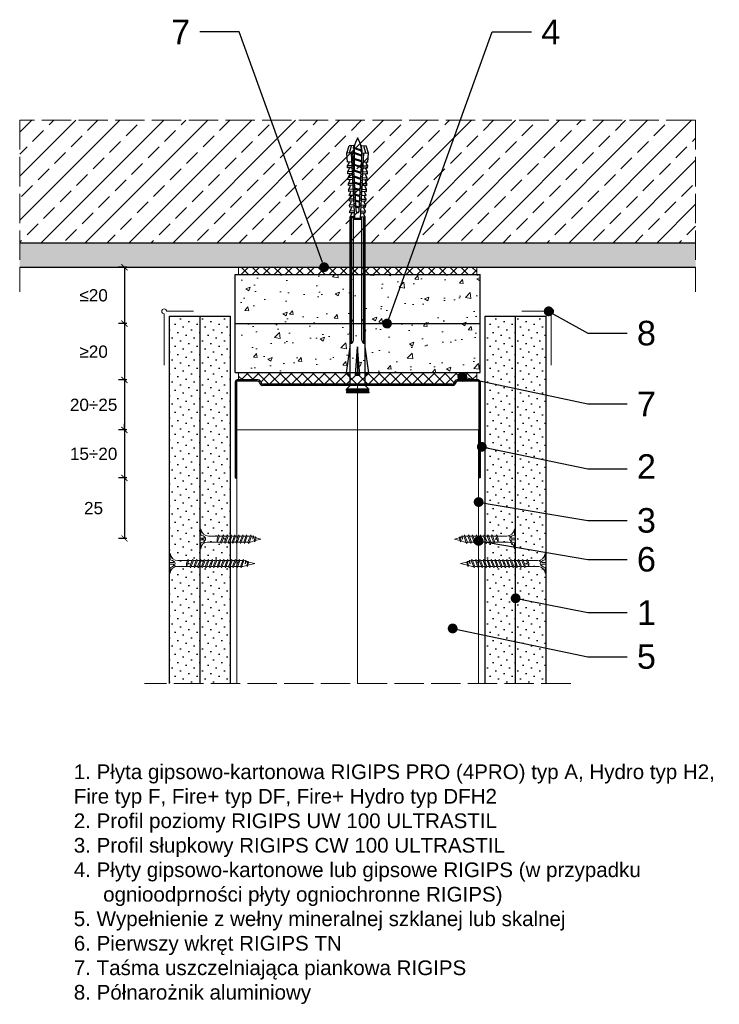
# Model space of a CAD drawing. Header units: millimetres. Extents: x 2139 to 3485, y 472 to 1418.
# Tile 5 of 6: x 3199 to 3485, y 472 to 874. Entities that reach past the tile are written whole.
import ezdxf
from ezdxf import colors
from ezdxf.entities.mleader import LeaderData, LeaderLine
from ezdxf.math import Vec2, Vec3

# ---------------------------------------------------------------- set-up
doc = ezdxf.new("R2010")
doc.units = ezdxf.units.MM
doc.linetypes.add('ACAD_ISO02W100', pattern=[15, 12, -3])
for name, color, linetype, lineweight in [('_ISOVER WELNA', 7, 'BATTING', 9), ('_RIGIPS AKCESORIA', 7, 'Continuous', 18), ('_RIGIPS G-K', 7, 'Continuous', 25), ('_RIGIPS PROFIL', 7, 'Continuous', 18), ('KRESKOWANIE', 7, 'Continuous', 9), ('OPISY', 7, 'Continuous', 9), ('PRZERYWANA', 7, 'ACAD_ISO02W100', 9), ('WYMIARY', 7, 'Continuous', 25)]:
    doc.layers.add(name, color=color, linetype=linetype, lineweight=lineweight)
doc.styles.get("Standard").update_dxf_attribs({"font": 'arial.ttf'})
doc.linetypes.add('BATTING', pattern='A,0.00254,-2.54,[134,ltypeshp.shx,S=2.54,R=0,X=-2.54,Y=0],-5.08,[134,ltypeshp.shx,S=2.54,R=180,X=2.54,Y=0],-2.54', length=10.16254)
doc.dimstyles.new('ISO-25', dxfattribs={"dimtxt": 5, "dimasz": 2.5, "dimexe": 2.5, "dimexo": 0.625, "dimtad": 1, "dimtxsty": 'Standard', "dimblk": 'ARCHTICK', "dimcen": 2.5, "dimadec": 0, "dimazin": 0, "dimtfac": 1, "dimtmove": 0, "dimatfit": 3, "dimfxl": 1, "dimfxlon": 1, "dimarcsym": 0})
pattern_1 = [(225, (407.205, -255.9496), (1.122532, -3.367596), [0, -3.175])]
pattern_2 = [(225, (410.205, -255.9496), (1.122532, -3.367596), [0, -3.175])]
pattern_3 = [(50, (408.705, -232.95), (18.21847, -1.59391), [1.905, -20.955]), (355, (408.705, -232.95), (-3.52434, 19.10568), [1.524, -16.76406]), (100.45144, (410.223, -233.082), (14.69412, 17.51178), [1.619, -17.80902]), (46.1842, (408.705, -227.87), (27.1079, -4.20423), [2.8575, -31.4325]), (96.6356, (410.964, -228.22), (23.74041, 24.74261), [2.4285, -26.71356]), (351.1842, (408.705, -227.87), (23.74041, 24.7426), [2.286, -25.14597]), (21, (411.245, -229.14), (15.16144, -10.22652), [1.905, -20.955]), (326, (411.245, -229.14), (6.1802, 18.4188), [1.524, -16.764]), (71.45144, (412.509, -229.992), (21.34164, 8.19228), [1.619, -17.80899]), (37.5, (408.705, -232.9496), (0.30886, 8.455504), [0, -16.5608, 0, -17.018, 0, -16.8275]), (7.5, (408.705, -232.95), (6.681966, 10.018057), [0, -9.7028, 0, -16.1798, 0, -6.4135]), (327.5, (403.041, -232.9496), (13.55906, -0.572874), [0, -6.35, 0, -19.812, 0, -26.289]), (317.5, (400.501, -232.95), (14.81292, 2.54265), [0, -8.255, 0, -13.1572, 0, -18.669])]

# ---------------------------------------------------------------- blocks, each defined once
blk = doc.blocks.new('UW 100 ULTRASTIL')
h = blk.add_hatch()
h.set_pattern_fill('ANSI31', color=256, scale=0.5, style=0)
h.paths.add_polyline_path([(166.82, 2.35), (89.14, 2.35, 0.286951), (88.24, 1.79), (87.91, 1.11, -0.286951), (87.01, 0.55), (78.78, 0.55, -0.414214), (78.53, 0.8), (78.53, 40), (77.98, 40), (77.98, 0.8, 0.414214), (78.78, 0), (87.35, 0, 0.286951), (88.25, 0.56), (88.58, 1.24, -0.286951), (89.48, 1.8), (166.48, 1.8, -0.286951), (167.38, 1.24), (167.71, 0.56, 0.286951), (168.61, 0), (177.18, 0, 0.414214), (177.98, 0.8), (177.98, 40), (177.43, 40), (177.43, 0.8, -0.414214), (177.18, 0.55), (168.95, 0.55, -0.286951), (168.05, 1.11), (167.72, 1.79, 0.286951)])
for p, q in [((77.98, 0.8), (77.98, 40)), ((77.98, 40), (78.53, 40)), ((78.53, 0.8), (78.53, 40)), ((177.43, 0.8), (177.43, 40)), ((177.98, 40), (177.43, 40)), ((177.98, 0.8), (177.98, 40)), ((78.78, 0.55), (87.01, 0.55)), ((78.78, 0), (87.35, 0)), ((87.91, 1.11), (88.24, 1.79)), ((88.25, 0.56), (88.58, 1.24)), ((89.14, 2.35), (166.82, 2.35)), ((89.48, 1.8), (166.48, 1.8)), ((167.71, 0.56), (167.38, 1.24)), ((168.05, 1.11), (167.72, 1.79)), ((168.61, 0), (177.18, 0)), ((168.95, 0.55), (177.18, 0.55))]:
    blk.add_line(p, q)
for centre, radius, start, end in [((78.78, 0.8), 0.8, 180, 270), ((78.78, 0.8), 0.25, 180, 270), ((87.01, 1.55), 1, 270, 334.0435), ((87.35, 1), 1, 270, 334.0435), ((89.14, 1.35), 1, 90, 154.0435), ((89.48, 0.8), 1, 90, 154.0435), ((166.48, 0.8), 1, 25.9565, 90), ((166.82, 1.35), 1, 25.9565, 90), ((168.61, 1), 1, 205.9565, 270), ((168.95, 1.55), 1, 205.9565, 270), ((177.18, 0.8), 0.8, 270, 0), ((177.18, 0.8), 0.25, 270, 0)]:
    blk.add_arc(centre, radius, start, end)
blk = doc.blocks.new('TN 25')
at = {"layer": '_RIGIPS AKCESORIA'}
for p, q in [((0, -0.84), (0, 7.16)), ((0, 7.16), (0.46, 7.16)), ((0.46, 4.78), (0, 4.78)), ((0.46, 7.16), (0.46, 4.78)), ((1.77, 3.5), (1.77, 4.2)), ((3.02, 4.46), (8.47, 4.46)), ((7.12, 4.46), (7.12, 3.18)), ((8.03, 2.01), (7.12, 4.46)), ((8.47, 4.46), (8.79, 5)), ((9.61, 1.51), (8.47, 4.46)), ((8.79, 5), (9.93, 2.01)), ((9, 4.46), (10.1, 4.46)), ((10.1, 4.46), (10.41, 5)), ((11.23, 1.51), (10.1, 4.46)), ((10.41, 5), (11.56, 2.01)), ((10.62, 4.46), (11.67, 4.46)), ((11.67, 4.46), (11.99, 5)), ((12.81, 1.51), (11.67, 4.46)), ((11.99, 5), (13.14, 2.01)), ((12.2, 4.46), (13.21, 4.46)), ((13.21, 4.46), (13.52, 5)), ((14.34, 1.51), (13.21, 4.46)), ((13.52, 5), (14.67, 2.01)), ((13.73, 4.46), (14.8, 4.46)), ((14.8, 4.46), (15.12, 5)), ((15.94, 1.51), (14.8, 4.46)), ((15.12, 5), (16.26, 2.01)), ((15.33, 4.46), (16.42, 4.46)), ((16.42, 4.46), (16.73, 5)), ((17.55, 1.51), (16.42, 4.46)), ((16.73, 5), (17.88, 2.01)), ((16.94, 4.46), (17.99, 4.46)), ((17.99, 4.46), (18.31, 5)), ((19.13, 1.51), (17.99, 4.46)), ((18.31, 5), (19.45, 2.01)), ((18.52, 4.46), (19.68, 4.46)), ((19.68, 4.46), (20, 5)), ((20.82, 1.51), (19.68, 4.46)), ((20, 5), (21.14, 2.01)), ((20.21, 4.46), (20.7, 4.46)), ((20.7, 4.46), (22.28, 3.98)), ((22.28, 3.98), (22.56, 4.37)), ((22.56, 4.37), (23.03, 2.71)), ((0, 3.5), (1.77, 3.5)), ((0, 2.83), (1.77, 2.83)), ((0.46, 1.64), (0, 1.64)), ((0.46, -0.84), (0.46, 1.64)), ((1.77, 2.83), (1.77, 2.18)), ((7.49, 2.01), (3.55, 2.01)), ((7.12, 3.18), (7.65, 1.53)), ((7.65, 1.53), (8.03, 2.01)), ((9.41, 2.01), (8.03, 2.01)), ((9.93, 2.01), (9.61, 1.51)), ((11.04, 2.01), (9.93, 2.01)), ((11.56, 2.01), (11.23, 1.51)), ((12.61, 2.01), (11.56, 2.01)), ((13.14, 2.01), (12.81, 1.51)), ((14.15, 2.01), (13.14, 2.01)), ((14.67, 2.01), (14.34, 1.51)), ((15.74, 2.01), (14.67, 2.01)), ((16.26, 2.01), (15.94, 1.51)), ((17.36, 2.01), (16.26, 2.01)), ((17.88, 2.01), (17.55, 1.51)), ((18.93, 2.01), (17.88, 2.01)), ((19.45, 2.01), (19.13, 1.51)), ((19.45, 2.01), (20.62, 2.01)), ((21.14, 2.01), (20.82, 1.51)), ((21.14, 2.01), (21.81, 2.12)), ((21.85, 1.83), (21.67, 3.28)), ((21.67, 3.28), (22.14, 2.4)), ((22.14, 2.4), (21.85, 1.83)), ((22.7, 2.36), (22.14, 2.4)), ((22.7, 2.36), (22.28, 3.98)), ((23.03, 2.71), (22.7, 2.36)), ((22.71, 3.85), (25, 3.24)), ((25, 3.24), (23.03, 2.71)), ((0, -0.84), (0.46, -0.84))]:
    blk.add_line(p, q, dxfattribs=at)
for centre, major_axis, ratio, start_param, end_param in [((3.09, 7.67), (0.17, 3.2), 0.826134, 1.773653, 3.180586), ((-0.04, 0.9), (0, 3.93), 0.848176, -0.720942, -0.151112), ((3.37, -1.57), (0.28, 3.57), 0.832181, 0.035984, 1.430787), ((-2.73, 15.91), (0, 14.76), 0.848176, 3.399396, 3.475072), ((0.59, 4.62), (0, 2.81), 0.848176, 3.475072, 3.862535), ((1.66, 3.18), (0, 0.895), 0.848176, -1.552777, -0.720942), ((1.66, 3.18), (0, 0.895), 0.848176, 3.862535, 4.730408)]:
    blk.add_ellipse(centre, major_axis=major_axis, ratio=ratio, start_param=start_param, end_param=end_param, dxfattribs=at)
blk = doc.blocks.new('TN 35')
at = {"layer": '_RIGIPS AKCESORIA'}
for p, q in [((0, -0.84), (0, 7.16)), ((0, 7.16), (0.46, 7.16)), ((0.46, 4.78), (0, 4.78)), ((0.46, 7.16), (0.46, 4.78)), ((1.77, 3.5), (1.77, 4.2)), ((3.02, 4.46), (8.47, 4.46)), ((7.12, 4.46), (7.12, 3.18)), ((8.03, 2.01), (7.12, 4.46)), ((8.47, 4.46), (8.79, 5)), ((9.61, 1.51), (8.47, 4.46)), ((8.79, 5), (9.93, 2.01)), ((9, 4.46), (10.1, 4.46)), ((10.1, 4.46), (10.41, 5)), ((11.23, 1.51), (10.1, 4.46)), ((10.41, 5), (11.56, 2.01)), ((10.62, 4.46), (11.67, 4.46)), ((11.67, 4.46), (11.99, 5)), ((12.81, 1.51), (11.67, 4.46)), ((11.99, 5), (13.14, 2.01)), ((12.2, 4.46), (13.21, 4.46)), ((13.21, 4.46), (13.52, 5)), ((14.34, 1.51), (13.21, 4.46)), ((13.52, 5), (14.67, 2.01)), ((13.73, 4.46), (14.8, 4.46)), ((14.8, 4.46), (15.12, 5)), ((15.94, 1.51), (14.8, 4.46)), ((15.12, 5), (16.26, 2.01)), ((15.33, 4.46), (16.42, 4.46)), ((16.42, 4.46), (16.73, 5)), ((17.55, 1.51), (16.42, 4.46)), ((16.73, 5), (17.88, 2.01)), ((16.94, 4.46), (17.99, 4.46)), ((17.99, 4.46), (18.31, 5)), ((19.13, 1.51), (17.99, 4.46)), ((18.31, 5), (19.45, 2.01)), ((18.52, 4.46), (19.57, 4.46)), ((19.57, 4.46), (19.88, 5)), ((20.7, 1.51), (19.57, 4.46)), ((19.88, 5), (21.03, 2.01)), ((20.09, 4.46), (21.14, 4.46)), ((21.14, 4.46), (21.46, 5)), ((22.28, 1.51), (21.14, 4.46)), ((21.46, 5), (22.6, 2.01)), ((21.67, 4.46), (22.72, 4.46)), ((22.72, 4.46), (23.03, 5)), ((23.85, 1.51), (22.72, 4.46)), ((23.03, 5), (24.18, 2.01)), ((23.24, 4.46), (24.29, 4.46)), ((24.29, 4.46), (24.61, 5)), ((25.43, 1.51), (24.29, 4.46)), ((24.61, 5), (25.75, 2.01)), ((24.81, 4.46), (25.87, 4.46)), ((25.87, 4.46), (26.18, 5)), ((27, 1.51), (25.87, 4.46)), ((26.18, 5), (27.33, 2.01)), ((26.39, 4.46), (27.44, 4.46)), ((27.44, 4.46), (27.76, 5)), ((28.58, 1.51), (27.44, 4.46)), ((27.76, 5), (28.9, 2.01)), ((27.96, 4.46), (29.13, 4.46)), ((29.13, 4.46), (29.45, 5)), ((30.27, 1.51), (29.13, 4.46)), ((29.45, 5), (30.59, 2.01)), ((29.65, 4.46), (30.15, 4.46)), ((30.15, 4.46), (31.73, 3.98)), ((31.73, 3.98), (32.01, 4.37)), ((32.01, 4.37), (32.48, 2.71)), ((0, 3.5), (1.77, 3.5)), ((0, 2.83), (1.77, 2.83)), ((0.46, 1.64), (0, 1.64)), ((0.46, -0.84), (0.46, 1.64)), ((1.77, 2.83), (1.77, 2.18)), ((7.49, 2.01), (3.55, 2.01)), ((7.12, 3.18), (7.65, 1.53)), ((7.65, 1.53), (8.03, 2.01)), ((9.41, 2.01), (8.03, 2.01)), ((9.93, 2.01), (9.61, 1.51)), ((11.04, 2.01), (9.93, 2.01)), ((11.56, 2.01), (11.23, 1.51)), ((12.61, 2.01), (11.56, 2.01)), ((13.14, 2.01), (12.81, 1.51)), ((14.15, 2.01), (13.14, 2.01)), ((14.67, 2.01), (14.34, 1.51)), ((15.74, 2.01), (14.67, 2.01)), ((16.26, 2.01), (15.94, 1.51)), ((17.36, 2.01), (16.26, 2.01)), ((17.88, 2.01), (17.55, 1.51)), ((18.93, 2.01), (17.84, 2.01)), ((19.45, 2.01), (19.13, 1.51)), ((20.51, 2.01), (19.41, 2.01)), ((21.03, 2.01), (20.7, 1.51)), ((22.08, 2.01), (20.99, 2.01)), ((22.6, 2.01), (22.28, 1.51)), ((23.66, 2.01), (22.56, 2.01)), ((24.18, 2.01), (23.85, 1.51)), ((25.23, 2.01), (24.14, 2.01)), ((25.75, 2.01), (25.43, 1.51)), ((26.81, 2.01), (25.71, 2.01)), ((27.33, 2.01), (27, 1.51)), ((28.38, 2.01), (27.33, 2.01)), ((28.9, 2.01), (28.58, 1.51)), ((28.9, 2.01), (30.07, 2.01)), ((30.59, 2.01), (30.27, 1.51)), ((30.59, 2.01), (31.26, 2.12)), ((31.3, 1.83), (31.12, 3.28)), ((31.12, 3.28), (31.59, 2.4)), ((31.59, 2.4), (31.3, 1.83)), ((32.15, 2.36), (31.59, 2.4)), ((32.15, 2.36), (31.73, 3.98)), ((32.48, 2.71), (32.15, 2.36)), ((32.16, 3.85), (35, 3.24)), ((35, 3.24), (32.48, 2.71)), ((0, -0.84), (0.46, -0.84))]:
    blk.add_line(p, q, dxfattribs=at)
for centre, major_axis, ratio, start_param, end_param in [((3.09, 7.67), (0.17, 3.2), 0.826134, 1.773653, 3.180586), ((-0.04, 0.9), (0, 3.93), 0.848176, -0.720942, -0.151112), ((3.37, -1.57), (0.28, 3.57), 0.832181, 0.035984, 1.430787), ((-2.73, 15.91), (0, 14.76), 0.848176, 3.399396, 3.475072), ((0.59, 4.62), (0, 2.81), 0.848176, 3.475072, 3.862535), ((1.66, 3.18), (0, 0.895), 0.848176, -1.552777, -0.720942), ((1.66, 3.18), (0, 0.895), 0.848176, 3.862535, 4.730408)]:
    blk.add_ellipse(centre, major_axis=major_axis, ratio=ratio, start_param=start_param, end_param=end_param, dxfattribs=at)
blk = doc.blocks.new('kolek rozprezny komplet 100')
for p, q in [((443.47, 168.87), (432.8, 167.37)), ((443.47, 167.37), (443.47, 168.87)), ((443.47, 168.87), (444.34, 167.37)), ((450.17, 168.87), (448.67, 167.37)), ((450.17, 168.87), (450.17, 159.87)), ((450.67, 168.87), (450.17, 168.87)), ((450.67, 168.87), (450.67, 159.87)), ((450.67, 168.27), (451.17, 168.87)), ((451.17, 168.87), (451.67, 168.87)), ((451.17, 168.87), (451.17, 159.87)), ((451.67, 168.87), (451.67, 159.87)), ((350.66, 165.93), (350.76, 167.83)), ((353.15, 165.8), (350.66, 165.93)), ((353.75, 167.67), (350.71, 166.88)), ((353.81, 168.77), (350.76, 167.83)), ((351.53, 165.88), (352.53, 165.88)), ((352.53, 165.88), (351.53, 162.88)), ((352.53, 165.88), (351.93, 162.88)), ((352.93, 165.88), (351.93, 162.88)), ((352.53, 165.88), (352.9, 166.38)), ((352.93, 165.88), (352.9, 166.38)), ((352.93, 165.88), (354.53, 165.88)), ((354.53, 165.88), (353.53, 162.88)), ((353.68, 166.27), (353.81, 168.77)), ((377.24, 165.04), (353.68, 166.27)), ((380.47, 165.47), (353.71, 166.87)), ((357.41, 168.58), (353.81, 168.77)), ((354.53, 165.88), (353.93, 162.88)), ((354.93, 165.88), (353.93, 162.88)), ((354.53, 165.88), (354.78, 166.21)), ((354.93, 165.88), (354.91, 166.21)), ((354.93, 165.88), (356.93, 165.88)), ((356.93, 165.88), (355.93, 162.88)), ((356.93, 165.88), (356.33, 162.88)), ((357.33, 165.88), (356.33, 162.88)), ((356.93, 165.88), (357.09, 166.09)), ((357.31, 166.68), (357.41, 168.58)), ((357.33, 165.88), (357.32, 166.08)), ((357.33, 165.88), (359.33, 165.88)), ((357.67, 166.06), (357.71, 166.66)), ((359, 168.5), (357.82, 167.89)), ((359.33, 165.88), (358.33, 162.88)), ((358.47, 166.02), (358.5, 166.62)), ((359.33, 165.88), (358.73, 162.88)), ((359.73, 165.88), (358.73, 162.88)), ((358.9, 166.6), (359, 168.5)), ((359.8, 168.45), (359, 168.5)), ((359.33, 165.88), (359.4, 165.97)), ((359.7, 166.56), (359.8, 168.45)), ((359.73, 165.88), (359.73, 165.95)), ((359.73, 165.88), (361.24, 165.88)), ((360.07, 165.94), (360.1, 166.54)), ((361.4, 168.37), (360.22, 167.77)), ((361.72, 165.85), (360.73, 162.88)), ((360.87, 165.89), (360.9, 166.49)), ((361.73, 165.85), (361.13, 162.88)), ((362.12, 165.83), (361.13, 162.88)), ((361.3, 166.47), (361.4, 168.37)), ((362.2, 168.33), (361.4, 168.37)), ((362.1, 166.43), (362.2, 168.33)), ((362.47, 165.81), (362.5, 166.41)), ((363.8, 168.24), (362.61, 167.64)), ((364.08, 165.73), (363.17, 162.98)), ((363.27, 165.77), (363.3, 166.37)), ((364.1, 165.73), (363.56, 163)), ((364.48, 165.71), (363.57, 163)), ((363.7, 166.35), (363.8, 168.24)), ((364.6, 168.2), (363.8, 168.24)), ((364.5, 166.31), (364.6, 168.2)), ((364.86, 165.69), (364.9, 166.28)), ((366.19, 168.12), (365.01, 167.52)), ((366.44, 165.6), (365.61, 163.1)), ((365.66, 165.64), (365.69, 166.24)), ((366.48, 165.6), (365.98, 163.12)), ((366.84, 165.58), (366.02, 163.13)), ((366.09, 166.22), (366.19, 168.12)), ((366.99, 168.08), (366.19, 168.12)), ((366.89, 166.18), (366.99, 168.08)), ((367.26, 165.56), (367.29, 166.16)), ((368.59, 167.99), (367.41, 167.39)), ((368.8, 165.48), (368.05, 163.23)), ((368.06, 165.52), (368.09, 166.12)), ((368.85, 165.48), (368.41, 163.25)), ((369.19, 165.46), (368.46, 163.25)), ((368.49, 166.1), (368.59, 167.99)), ((369.39, 167.95), (368.59, 167.99)), ((369.29, 166.05), (369.39, 167.95)), ((369.66, 165.43), (369.69, 166.03)), ((370.99, 167.87), (369.8, 167.26)), ((370.46, 165.39), (370.49, 165.99)), ((371.16, 165.36), (370.49, 163.36)), ((371.23, 165.35), (370.83, 163.38)), ((370.89, 165.97), (370.99, 167.87)), ((371.55, 165.33), (370.9, 163.38)), ((372.59, 167.78), (371.4, 167.18)), ((372.05, 165.31), (372.09, 165.91)), ((372.49, 165.89), (372.59, 167.78)), ((373.38, 167.74), (372.59, 167.78)), ((372.85, 165.27), (372.89, 165.87)), ((373.52, 165.23), (372.94, 163.49)), ((373.6, 165.23), (373.26, 163.51)), ((373.28, 165.84), (373.38, 167.74)), ((373.91, 165.21), (373.34, 163.51)), ((374.98, 167.66), (373.8, 167.06)), ((374.45, 165.18), (374.48, 165.78)), ((374.88, 165.76), (374.98, 167.66)), ((375.78, 167.62), (374.98, 167.66)), ((375.25, 165.14), (375.28, 165.74)), ((375.88, 165.11), (375.38, 163.62)), ((375.68, 165.72), (375.78, 167.62)), ((375.98, 165.1), (375.68, 163.63)), ((376.27, 165.09), (375.79, 163.64)), ((377.38, 167.53), (376.2, 166.93)), ((377.28, 165.64), (377.38, 167.53)), ((378.18, 167.49), (377.38, 167.53)), ((378.08, 165.59), (378.18, 167.49)), ((379.78, 167.41), (378.59, 166.8)), ((379.68, 165.51), (379.78, 167.41)), ((430.17, 166.07), (379.71, 166.07)), ((431.37, 166.87), (379.75, 166.87)), ((448.67, 167.37), (379.77, 167.37)), ((380.47, 166.07), (380.47, 162.67)), ((380.67, 166.07), (380.67, 162.67)), ((380.87, 166.07), (380.87, 162.67)), ((444.34, 165.28), (432.8, 164.37)), ((444.34, 165.28), (443.47, 164.37)), ((444.34, 163.45), (444.34, 165.28)), ((448.67, 167.37), (448.67, 161.37)), ((353.15, 162.94), (350.66, 162.81)), ((350.66, 162.81), (350.76, 160.91)), ((353.75, 161.07), (350.71, 161.86)), ((353.81, 159.97), (350.76, 160.91)), ((351.53, 162.88), (351.57, 162.38)), ((351.57, 162.38), (351.93, 162.88)), ((351.93, 162.88), (353.53, 162.88)), ((353.53, 162.88), (353.56, 162.47)), ((353.64, 162.48), (353.93, 162.88)), ((377.24, 163.7), (353.68, 162.46)), ((353.68, 162.46), (353.81, 159.97)), ((380.47, 163.27), (353.71, 161.87)), ((353.93, 162.88), (355.93, 162.88)), ((355.93, 162.88), (355.95, 162.6)), ((356.14, 162.61), (356.33, 162.88)), ((356.33, 162.88), (358.33, 162.88)), ((357.31, 162.05), (357.41, 160.16)), ((357.67, 162.67), (357.71, 162.07)), ((359, 160.24), (357.82, 160.84)), ((358.33, 162.88), (358.34, 162.72)), ((358.47, 162.72), (358.5, 162.12)), ((358.63, 162.74), (358.73, 162.88)), ((358.73, 162.88), (360.73, 162.88)), ((358.9, 162.14), (359, 160.24)), ((359.7, 162.18), (359.8, 160.28)), ((360.07, 162.8), (360.1, 162.2)), ((361.4, 160.37), (360.22, 160.97)), ((360.73, 162.88), (360.73, 162.85)), ((360.87, 162.84), (360.9, 162.24)), ((361.13, 162.88), (361.24, 162.88)), ((361.13, 162.87), (361.13, 162.88)), ((361.3, 162.26), (361.4, 160.37)), ((362.1, 162.3), (362.2, 160.41)), ((362.47, 162.93), (362.5, 162.33)), ((363.8, 160.49), (362.61, 161.09)), ((363.27, 162.97), (363.3, 162.37)), ((363.7, 162.39), (363.8, 160.49)), ((364.5, 162.43), (364.6, 160.53)), ((364.86, 163.05), (364.9, 162.45)), ((366.19, 160.62), (365.01, 161.22)), ((365.66, 163.09), (365.69, 162.49)), ((366.09, 162.51), (366.19, 160.62)), ((366.89, 162.56), (366.99, 160.66)), ((367.26, 163.18), (367.29, 162.58)), ((368.59, 160.74), (367.41, 161.35)), ((368.06, 163.22), (368.09, 162.62)), ((368.49, 162.64), (368.59, 160.74)), ((369.39, 160.78), (368.59, 160.74)), ((369.29, 162.68), (369.39, 160.78)), ((369.66, 163.3), (369.69, 162.7)), ((370.99, 160.87), (369.8, 161.47)), ((370.46, 163.34), (370.49, 162.74)), ((370.89, 162.77), (370.99, 160.87)), ((372.59, 160.95), (371.4, 161.55)), ((372.05, 163.43), (372.09, 162.83)), ((372.49, 162.85), (372.59, 160.95)), ((373.38, 160.99), (372.59, 160.95)), ((372.85, 163.47), (372.89, 162.87)), ((373.28, 162.89), (373.38, 160.99)), ((374.98, 161.08), (373.8, 161.68)), ((374.45, 163.55), (374.48, 162.95)), ((374.88, 162.97), (374.98, 161.08)), ((375.78, 161.12), (374.98, 161.08)), ((375.25, 163.59), (375.28, 163)), ((375.68, 163.02), (375.78, 161.12)), ((377.38, 161.2), (376.2, 161.81)), ((377.28, 163.1), (377.38, 161.2)), ((378.18, 161.24), (377.38, 161.2)), ((378.08, 164.5), (377.86, 163.87)), ((378.08, 163.14), (378.18, 161.24)), ((379.78, 161.33), (378.59, 161.93)), ((379.68, 163.23), (379.78, 161.33)), ((430.17, 162.67), (379.71, 162.67)), ((431.37, 161.87), (379.75, 161.87)), ((448.67, 161.37), (379.77, 161.37)), ((432.8, 164.37), (443.47, 164.37)), ((444.34, 163.45), (432.8, 164.37)), ((443.47, 159.87), (432.8, 161.37)), ((444.34, 163.45), (443.47, 164.37)), ((443.47, 161.37), (443.47, 159.87)), ((443.47, 159.87), (444.34, 161.37)), ((450.17, 159.87), (448.67, 161.37)), ((357.41, 160.16), (353.81, 159.97)), ((359.8, 160.28), (359, 160.24)), ((362.2, 160.41), (361.4, 160.37)), ((364.6, 160.53), (363.8, 160.49)), ((366.99, 160.66), (366.19, 160.62)), ((450.67, 159.87), (450.17, 159.87)), ((450.67, 160.47), (451.17, 159.87)), ((451.17, 159.87), (451.67, 159.87))]:
    blk.add_line(p, q)
for centre, radius, start, end in [((353.27, 155.16), 10.85, 99.2038, 121.9083), ((353.65, 165.77), 0.5, 87, 177), ((357.68, 168.16), 0.3, 177, 297), ((360.08, 168.03), 0.3, 177, 297), ((362.48, 167.91), 0.3, 177, 297), ((364.87, 167.78), 0.3, 177, 297), ((367.27, 167.66), 0.3, 177, 297), ((369.67, 167.53), 0.3, 177, 297), ((371.27, 167.45), 0.3, 177, 297), ((373.66, 167.32), 0.3, 177, 297), ((376.06, 167.2), 0.3, 177, 297), ((377.41, 164.38), 0.682, 255.8604, 104.1386), ((378.46, 167.07), 0.3, 177, 297), ((422.67, 165.87), 1, 90, 168.463), ((430.17, 167.37), 1.3, 270, 0), ((353.27, 173.59), 10.85, 238.0917, 260.7962), ((353.65, 162.96), 0.5, 183, 273), ((357.68, 160.58), 0.3, 63, 183), ((360.08, 160.7), 0.3, 63, 183), ((362.48, 160.83), 0.3, 63, 183), ((364.87, 160.95), 0.3, 63, 183), ((367.27, 161.08), 0.3, 63, 183), ((369.67, 161.2), 0.3, 63, 183), ((371.27, 161.29), 0.3, 63, 183), ((373.66, 161.41), 0.3, 63, 183), ((376.06, 161.54), 0.3, 63, 183), ((378.46, 161.66), 0.3, 63, 183), ((422.67, 162.87), 1, 191.537, 270), ((430.17, 161.37), 1.3, 0, 90)]:
    blk.add_arc(centre, radius, start, end)
blk = doc.blocks.new('polnaroznik')
at = {"layer": '_RIGIPS AKCESORIA'}
for p, q in [((429.5, 44.15), (429.5, 55.15)), ((430.5, 56.15), (451.5, 56.15))]:
    blk.add_line(p, q, dxfattribs=at)
blk.add_arc((429.5, 56.15), 1, 0, 270, dxfattribs=at)
blk = doc.blocks.new('_ArchTick')
at = {"color": 0, "linetype": 'ByBlock', "const_width": 0.15}
blk.add_lwpolyline([(-0.5, -0.5), (0.5, 0.5)], dxfattribs=at)
blk = doc.blocks.new('*D57')
at = {"layer": 'Defpoints', "color": 0, "transparency": 16777216}
for p in [(3288.68, 706.72), (3242.27, 687.12), (3288.08, 687.12)]:
    blk.add_point(p, dxfattribs=at)
at = {"layer": 'WYMIARY', "color": 0, "lineweight": -2, "transparency": 16777216}
for p, q in [((3242.27, 706.72), (3242.27, 709.22)), ((3243.27, 706.72), (3239.77, 706.72)), ((3242.27, 706.72), (3242.27, 687.12)), ((3243.27, 687.12), (3239.77, 687.12)), ((3242.27, 687.12), (3242.27, 684.62))]:
    blk.add_line(p, q, dxfattribs=at)
at = {"layer": 'WYMIARY', "color": 0, "lineweight": -2, "transparency": 16777216, "xscale": 2.5, "yscale": 2.5, "zscale": 2.5}
for p, rotation in [((3242.27, 706.72), 270), ((3242.27, 687.12), 90)]:
    blk.add_blockref('_ArchTick', p, dxfattribs=dict(at, rotation=rotation))
at = {"layer": 'WYMIARY', "color": 0, "transparency": 16777216, "insert": (3229.67, 696.92), "char_height": 5, "attachment_point": 5}
blk.add_mtext('15÷20', dxfattribs=at)
blk = doc.blocks.new('*D58')
at = {"layer": 'Defpoints', "color": 0, "transparency": 16777216}
for p in [(3288.08, 687.12), (3242.26, 662.38), (3287.35, 662.38)]:
    blk.add_point(p, dxfattribs=at)
at = {"layer": 'WYMIARY', "color": 0, "lineweight": -2, "transparency": 16777216}
for p, q in [((3243.26, 687.12), (3239.76, 687.12)), ((3242.26, 687.12), (3242.26, 662.38)), ((3243.26, 662.38), (3239.76, 662.38))]:
    blk.add_line(p, q, dxfattribs=at)
at = {"layer": 'WYMIARY', "color": 0, "lineweight": -2, "transparency": 16777216, "xscale": 2.5, "yscale": 2.5, "zscale": 2.5}
for p, rotation in [((3242.26, 687.12), 90), ((3242.26, 662.38), 270)]:
    blk.add_blockref('_ArchTick', p, dxfattribs=dict(at, rotation=rotation))
at = {"layer": 'WYMIARY', "color": 0, "transparency": 16777216, "insert": (3229.65, 674.75), "char_height": 5, "attachment_point": 5}
blk.add_mtext('25', dxfattribs=at)
blk = doc.blocks.new('*D59')
at = {"layer": 'Defpoints', "color": 0, "transparency": 16777216}
for p in [(3288.68, 727.12), (3242.27, 706.72), (3288.08, 706.72)]:
    blk.add_point(p, dxfattribs=at)
at = {"layer": 'WYMIARY', "color": 0, "lineweight": -2, "transparency": 16777216}
for p, q in [((3243.27, 727.12), (3239.77, 727.12)), ((3242.27, 727.12), (3242.27, 706.72)), ((3243.27, 706.72), (3239.77, 706.72))]:
    blk.add_line(p, q, dxfattribs=at)
at = {"layer": 'WYMIARY', "color": 0, "lineweight": -2, "transparency": 16777216, "xscale": 2.5, "yscale": 2.5, "zscale": 2.5}
for p, rotation in [((3242.27, 727.12), 90), ((3242.27, 706.72), 270)]:
    blk.add_blockref('_ArchTick', p, dxfattribs=dict(at, rotation=rotation))
at = {"layer": 'WYMIARY', "color": 0, "transparency": 16777216, "insert": (3229.67, 716.92), "char_height": 5, "attachment_point": 5}
blk.add_mtext('20÷25', dxfattribs=at)
blk = doc.blocks.new('*D60')
at = {"layer": 'Defpoints', "color": 0, "transparency": 16777216}
for p in [(3286.08, 750.12), (3242.27, 727.12), (3289.48, 727.12)]:
    blk.add_point(p, dxfattribs=at)
at = {"layer": 'WYMIARY', "color": 0, "lineweight": -2, "transparency": 16777216}
for p, q in [((3243.27, 750.12), (3239.77, 750.12)), ((3242.27, 750.12), (3242.27, 727.12)), ((3243.27, 727.12), (3239.77, 727.12))]:
    blk.add_line(p, q, dxfattribs=at)
at = {"layer": 'WYMIARY', "color": 0, "lineweight": -2, "transparency": 16777216, "xscale": 2.5, "yscale": 2.5, "zscale": 2.5}
for p, rotation in [((3242.27, 750.12), 90), ((3242.27, 727.12), 270)]:
    blk.add_blockref('_ArchTick', p, dxfattribs=dict(at, rotation=rotation))
at = {"layer": 'WYMIARY', "color": 0, "transparency": 16777216, "insert": (3229.67, 738.62), "char_height": 5, "attachment_point": 5}
blk.add_mtext('≥20', dxfattribs=at)
blk = doc.blocks.new('*D61')
at = {"layer": 'Defpoints', "color": 0, "transparency": 16777216}
for p in [(3286.08, 773.12), (3242.27, 750.12), (3288.08, 750.12)]:
    blk.add_point(p, dxfattribs=at)
at = {"layer": 'WYMIARY', "color": 0, "lineweight": -2, "transparency": 16777216}
for p, q in [((3243.27, 773.12), (3239.77, 773.12)), ((3242.27, 773.12), (3242.27, 750.12)), ((3243.27, 750.12), (3239.77, 750.12))]:
    blk.add_line(p, q, dxfattribs=at)
at = {"layer": 'WYMIARY', "color": 0, "lineweight": -2, "transparency": 16777216, "xscale": 2.5, "yscale": 2.5, "zscale": 2.5}
for p, rotation in [((3242.27, 773.12), 90), ((3242.27, 750.12), 270)]:
    blk.add_blockref('_ArchTick', p, dxfattribs=dict(at, rotation=rotation))
at = {"layer": 'WYMIARY', "color": 0, "transparency": 16777216, "insert": (3229.67, 761.62), "char_height": 5, "attachment_point": 5}
blk.add_mtext('≤20', dxfattribs=at)
blk = doc.blocks.new('_Dot')
at = {"color": 0, "linetype": 'ByBlock', "lineweight": -2}
blk.add_line((-0.5, 0), (-1, 0), dxfattribs=at)
at = {"color": 0, "linetype": 'ByBlock', "const_width": 0.5}
blk.add_lwpolyline([(-0.25, 0, 1), (0.25, 0, 1)], format="xyb", close=True, dxfattribs=at)

msp = doc.modelspace()

# ---------------------------------------------------------------- hatches: boundary and pattern name
at = {"layer": '_RIGIPS G-K'}
h = msp.add_hatch(dxfattribs=at)
h.set_pattern_fill('DOTS', color=256, scale=2, angle=225, style=0)
h.set_pattern_definition(pattern_1)
h.paths.add_polyline_path([(3260.48, 603.118), (3272.98, 603.118), (3272.98, 753.118), (3260.48, 753.118)])
h = msp.add_hatch(dxfattribs=at)
h.set_pattern_fill('DOTS', color=256, scale=2, angle=225, style=0)
h.set_pattern_definition(pattern_1)
h.paths.add_polyline_path([(3272.98, 603.118), (3285.48, 603.118), (3285.48, 753.118), (3272.98, 753.118)])
h = msp.add_hatch(dxfattribs=at)
h.set_pattern_fill('DOTS', color=256, scale=2, angle=225, style=0)
h.set_pattern_definition(pattern_2)
h.paths.add_polyline_path([(3389.48, 603.118), (3401.98, 603.118), (3401.98, 753.118), (3389.48, 753.118)])
h = msp.add_hatch(dxfattribs=at)
h.set_pattern_fill('DOTS', color=256, scale=2, angle=225, style=0)
h.set_pattern_definition(pattern_2)
h.paths.add_polyline_path([(3401.98, 603.118), (3414.48, 603.118), (3414.48, 753.118), (3401.98, 753.118)])
at = {"layer": 'KRESKOWANIE'}
h = msp.add_hatch(dxfattribs=at)
h.set_pattern_fill('ANSI33', color=256, scale=2, angle=180, style=0)
h.set_pattern_definition([(225, (1060.705, -232.95), (8.980256, -8.980256), []), (225, (1051.725, -232.95), (8.980256, -8.980256), [6.35, -3.175])])
h.paths.add_polyline_path([(3475.48, 833.118), (3199.48, 833.118), (3199.48, 783.118), (3475.48, 783.118)])
h = msp.add_hatch(dxfattribs=at)
h.set_pattern_fill('AR-SAND', color=256, scale=0.1, style=0)
h.set_pattern_definition([(37.5, (734.705, -541.0105), (-0.160003, 4.8941324), [0, -3.8608, 0, -4.318, 0, -4.1275]), (7.5, (734.705, -541.0105), (4.495233, 7.168251), [0, -2.0828, 0, -3.4798, 0, -1.3335]), (327.5, (731.581, -541.0105), (7.909924, 0.014372), [0, -1.27, 0, -4.572, 0, -5.969]), (317.5, (731.581, -541.0105), (7.635565, 2.229293), [0, -0.635, 0, -2.9972, 0, -3.429])])
h.paths.add_polyline_path([(3475.48, 783.118), (3199.48, 783.118), (3199.48, 773.118), (3475.48, 773.118)])
h = msp.add_hatch(dxfattribs=at)
h.set_pattern_fill('ANSI37', color=256, angle=270, style=0)
h.set_pattern_definition([(315, (408.705, -544.0105), (2.245064, 2.245064), []), (45, (408.705, -544.0105), (-2.245064, 2.245064), [])])
h.paths.add_polyline_path([(3386.08, 773.118), (3288.88, 773.118), (3288.88, 770.118), (3386.08, 770.118)])
h = msp.add_hatch(dxfattribs=at)
h.set_pattern_fill('AR-CONC', color=256, scale=0.1, style=0)
h.set_pattern_definition(pattern_3)
h.paths.add_polyline_path([(3387.48, 770.118), (3287.48, 770.118), (3287.48, 750.118), (3387.48, 750.118)])
h = msp.add_hatch(dxfattribs=at)
h.set_pattern_fill('AR-CONC', color=256, scale=0.1, style=0)
h.set_pattern_definition(pattern_3)
h.paths.add_polyline_path([(3387.48, 750.118), (3287.48, 750.118), (3287.48, 730.118), (3387.48, 730.118)])
h = msp.add_hatch(dxfattribs=at)
h.set_pattern_fill('ANSI37', color=256, angle=270, style=0)
h.set_pattern_definition([(315, (5288.255, 2164.247), (2.245064, 2.245064), []), (45, (5288.255, 2164.247), (-2.245064, 2.245064), [])])
h.paths.add_polyline_path([(3297.754, 726.556), (3298.083, 725.881, 0.2869508), (3298.982, 725.318), (3375.978, 725.318, 0.2869508), (3376.878, 725.881), (3377.206, 726.556, -0.2869508), (3378.105, 727.118), (3386.08, 727.118), (3386.08, 730.118), (3288.88, 730.118), (3288.88, 727.118), (3296.855, 727.118, -0.2869508)])

# ---------------------------------------------------------------- linework, layer by layer
for p, q in [((3199.48, 783.118), (3475.48, 783.118)), ((3199.48, 773.118), (3475.48, 773.118))]:
    msp.add_line(p, q)
at = {"layer": '_ISOVER WELNA', "ltscale": 4.8}
msp.add_line((3337.48, 603.118), (3337.48, 724.768), dxfattribs=at)
at = {"layer": '_RIGIPS G-K'}
for p, q in [((3287.48, 730.118), (3287.48, 770.118)), ((3287.48, 770.118), (3387.48, 770.118)), ((3387.48, 730.118), (3387.48, 770.118)), ((3260.48, 753.118), (3260.48, 603.118)), ((3260.48, 753.118), (3285.48, 753.118)), ((3272.98, 753.118), (3272.98, 603.118)), ((3285.48, 753.118), (3285.48, 603.118)), ((3389.48, 603.118), (3389.48, 753.118)), ((3389.48, 753.118), (3414.48, 753.118)), ((3401.98, 603.118), (3401.98, 753.118)), ((3414.48, 603.118), (3414.48, 753.118)), ((3287.48, 750.118), (3387.48, 750.118)), ((3287.48, 730.118), (3387.48, 730.118))]:
    msp.add_line(p, q, dxfattribs=at)
at = {"layer": '_RIGIPS PROFIL', "lineweight": 9}
for p, q in [((3288.08, 706.718), (3386.88, 706.718)), ((3288.08, 603.118), (3288.08, 706.718)), ((3386.88, 603.118), (3386.88, 706.718))]:
    msp.add_line(p, q, dxfattribs=at)
at = {"layer": 'KRESKOWANIE'}
for p, q in [((3288.88, 770.118), (3288.88, 773.118)), ((3386.08, 770.118), (3386.08, 773.118)), ((3288.88, 727.118), (3288.88, 730.118)), ((3386.08, 727.118), (3386.08, 730.118))]:
    msp.add_line(p, q, dxfattribs=at)
at = {"layer": 'PRZERYWANA'}
for p, q in [((3475.48, 833.118), (3199.48, 833.118)), ((3199.48, 833.118), (3199.48, 763.118)), ((3475.48, 833.118), (3475.48, 763.118)), ((3424.48, 603.118), (3250.48, 603.118))]:
    msp.add_line(p, q, dxfattribs=at)

# ---------------------------------------------------------------- block references
for name, p, rotation in [('kolek rozprezny komplet 100', (3173.112, 1173.443), 270), ('UW 100 ULTRASTIL', (3465.46, 727.118), 180)]:
    msp.add_blockref(name, p, dxfattribs=dict(rotation=rotation))
at = {"layer": '_RIGIPS AKCESORIA', "xscale": -1}
for name, p, rotation in [('polnaroznik', (3314.63, 1184.619), 90), ('TN 25', (3272.98, 665.361), 180), ('TN 35', (3260.48, 655.361), 180)]:
    msp.add_blockref(name, p, dxfattribs=dict(at, rotation=rotation))
at = {"layer": '_RIGIPS AKCESORIA'}
for name, p, rotation in [('polnaroznik', (3360.33, 1184.619), 270), ('TN 25', (3401.98, 665.361), 180), ('TN 35', (3414.48, 655.361), 180)]:
    msp.add_blockref(name, p, dxfattribs=dict(at, rotation=rotation))

# ---------------------------------------------------------------- texts
at = {"insert": (3221.573, 570.144), "char_height": 6, "width": 268.16715, "attachment_point": 1}
msp.add_mtext('1. Płyta gipsowo-kartonowa RIGIPS PRO (4PRO) typ A, Hydro typ H2, Fire typ F, Fire+ typ DF, Fire+ Hydro typ DFH2\\P2. Profil poziomy RIGIPS UW 100 ULTRASTIL\\P3. Profil słupkowy RIGIPS CW 100 ULTRASTIL\\P\\pi-12,l12;4. Płyty gipsowo-kartonowe lub gipsowe RIGIPS (w przypadku ognioodprności płyty ogniochronne RIGIPS)\\P\\pi0,l0;5. Wypełnienie z wełny mineralnej szklanej lub skalnej\\P6. Pierwszy wkręt RIGIPS TN\\P7. Taśma uszczelniająca piankowa RIGIPS\\P8. Półnarożnik aluminiowy', dxfattribs=at)

# ---------------------------------------------------------------- dimensions: what is measured, and where the dimension line sits
at = {"layer": 'WYMIARY'}
for base, p1, p2, text, picture, middle in [((3242.271, 750.118), (3286.08, 773.118), (3288.08, 750.118), '≤20', '*D61', (3229.666, 761.618)), ((3242.271, 727.118), (3286.08, 750.118), (3289.48, 727.118), '≥20', '*D60', (3229.666, 738.618)), ((3242.271, 706.718), (3288.68, 727.118), (3288.08, 706.718), '20÷25', '*D59', (3229.666, 716.918)), ((3242.271, 687.118), (3288.68, 706.718), (3288.08, 687.118), '15÷20', '*D57', (3229.666, 696.918)), ((3242.255, 662.376), (3288.08, 687.118), (3287.354, 662.376), '25', '*D58', (3229.649, 674.747))]:
    dim = msp.add_linear_dim(base=base, p1=p1, p2=p2, angle=90, text=text, dimstyle='ISO-25', override={"dimgap": 10, "dimtad": 0, "dimtmove": 2}, dxfattribs=at)
    dim.commit()
    dim.dimension.update_dxf_attribs({"geometry": picture, "text_midpoint": middle, "text_rotation": 180})

# ---------------------------------------------------------------- leaders
at = {"layer": 'OPISY'}
ml = msp.add_multileader_mtext('Standard', dxfattribs=at)
ml.set_content('7', color=256)
ml.set_leader_properties()
ml.set_arrow_properties(name='DOT')
ml.build(insert=Vec2(0, 0))
ctx = ml.context
ctx.base_point, ctx.char_height, ctx.landing_gap_size, ctx.plane_origin = Vec3(3258.627, 869.162), 10, 4, Vec3(3465.689, 1012.821)
ctx.text_align_type = 2
notes = []
notes.append((ctx, [(0, (1, 1, 0), (3289.1, 869.162), (-1, 0), 16, [(0, [(3323.79, 773.118)], 0, [])])]))
ctx.mtext.insert, ctx.mtext.alignment, ctx.mtext.flow_direction = Vec3(3269.1, 874.162), 3, 5
ml = msp.add_multileader_mtext('Standard', dxfattribs=at)
ml.set_content('4', color=256)
ml.set_leader_properties()
ml.set_arrow_properties(name='DOT')
ml.build(insert=Vec2(0, 0))
ctx = ml.context
ctx.base_point, ctx.char_height, ctx.landing_gap_size, ctx.plane_origin = Vec3(3408.47, 869.162), 10, 4, Vec3(3215.881, 1012.821)
notes.append((ctx, [(0, (1, 1, 0), (3392.47, 869.162), (1, 0), 16, [(0, [(3349.473, 750.118)], 0, [])])]))
ctx.mtext.insert, ctx.mtext.flow_direction = Vec3(3412.47, 874.162), 5
ml = msp.add_multileader_mtext('Standard', dxfattribs=at)
ml.set_content('8', color=256)
ml.set_leader_properties()
ml.set_arrow_properties(name='DOT')
ml.build(insert=Vec2(0, 0))
ctx = ml.context
ctx.base_point, ctx.char_height, ctx.landing_gap_size, ctx.plane_origin = Vec3(3447.515, 746.145), 10, 4, Vec3(3254.926, 889.805)
notes.append((ctx, [(0, (1, 1, 0), (3431.515, 746.145), (1, 0), 16, [(0, [(3415.48, 755.118)], 0, [])])]))
ctx.mtext.insert, ctx.mtext.flow_direction = Vec3(3451.515, 751.23), 5
ml = msp.add_multileader_mtext('Standard', dxfattribs=at)
ml.set_content('7', color=256)
ml.set_leader_properties()
ml.set_arrow_properties(name='DOT')
ml.build(insert=Vec2(0, 0))
ctx = ml.context
ctx.base_point, ctx.char_height, ctx.landing_gap_size, ctx.plane_origin = Vec3(3447.515, 717.304), 10, 4, Vec3(3254.926, 860.963)
notes.append((ctx, [(0, (1, 1, 0), (3431.515, 717.304), (1, 0), 16, [(0, [(3380.225, 728.319)], 0, [])])]))
ctx.mtext.insert, ctx.mtext.flow_direction = Vec3(3451.515, 722.304), 5
ml = msp.add_multileader_mtext('Standard', dxfattribs=at)
ml.set_content('2', color=256)
ml.set_leader_properties()
ml.set_arrow_properties(name='DOT')
ml.build(insert=Vec2(0, 0))
ctx = ml.context
ctx.base_point, ctx.char_height, ctx.landing_gap_size, ctx.plane_origin = Vec3(3447.515, 690.756), 10, 4, Vec3(3254.926, 834.416)
notes.append((ctx, [(0, (1, 1, 0), (3431.515, 690.756), (1, 0), 16, [(0, [(3388.167, 699.805)], 0, [])])]))
ctx.mtext.insert, ctx.mtext.flow_direction = Vec3(3451.515, 696.756), 5
ml = msp.add_multileader_mtext('Standard', dxfattribs=at)
ml.set_content('3', color=256)
ml.set_leader_properties()
ml.set_arrow_properties(name='DOT')
ml.build(insert=Vec2(0, 0))
ctx = ml.context
ctx.base_point, ctx.char_height, ctx.landing_gap_size, ctx.plane_origin = Vec3(3447.515, 669.68), 10, 4, Vec3(3254.926, 813.34)
notes.append((ctx, [(0, (1, 1, 0), (3431.515, 669.68), (1, 0), 16, [(0, [(3386.88, 677.247)], 0, [])])]))
ctx.mtext.insert, ctx.mtext.flow_direction = Vec3(3451.515, 674.769), 5
ml = msp.add_multileader_mtext('Standard', dxfattribs=at)
ml.set_content('6', color=256)
ml.set_leader_properties()
ml.set_arrow_properties(name='DOT')
ml.build(insert=Vec2(0, 0))
ctx = ml.context
ctx.base_point, ctx.char_height, ctx.landing_gap_size, ctx.plane_origin = Vec3(3447.515, 653.805), 10, 4, Vec3(3254.926, 797.464)
notes.append((ctx, [(0, (1, 1, 0), (3431.515, 653.805), (1, 0), 16, [(0, [(3386.88, 661.371)], 0, [])])]))
ctx.mtext.insert, ctx.mtext.flow_direction = Vec3(3451.515, 658.89), 5
ml = msp.add_multileader_mtext('Standard', dxfattribs=at)
ml.set_content('1', color=256)
ml.set_leader_properties()
ml.set_arrow_properties(name='DOT')
ml.build(insert=Vec2(0, 0))
ctx = ml.context
ctx.base_point, ctx.char_height, ctx.landing_gap_size, ctx.plane_origin = Vec3(3447.515, 632.107), 10, 4, Vec3(3254.926, 775.767)
notes.append((ctx, [(0, (1, 1, 0), (3431.515, 632.107), (1, 0), 16, [(0, [(3401.98, 637.959)], 0, [])])]))
ctx.mtext.insert, ctx.mtext.flow_direction = Vec3(3451.515, 637.107), 5
ml = msp.add_multileader_mtext('Standard', dxfattribs=at)
ml.set_content('5', color=256)
ml.set_leader_properties()
ml.set_arrow_properties(name='DOT')
ml.build(insert=Vec2(0, 0))
ctx = ml.context
ctx.base_point, ctx.char_height, ctx.landing_gap_size, ctx.plane_origin = Vec3(3447.515, 614.105), 10, 4, Vec3(3254.926, 757.764)
notes.append((ctx, [(0, (1, 1, 0), (3431.515, 614.105), (1, 0), 16, [(0, [(3376.276, 625.635)], 0, [])])]))
ctx.mtext.insert, ctx.mtext.flow_direction = Vec3(3451.515, 619.19), 5
for ctx, leaders in notes:
    for number, flags, end, landing, length, lines in leaders:
        leader = LeaderData()
        leader.index, (leader.has_last_leader_line, leader.has_dogleg_vector, leader.attachment_direction) = number, flags
        leader.last_leader_point, leader.dogleg_vector, leader.dogleg_length = Vec3(end), Vec3(landing), length
        for number, points, colour, breaks in lines:
            line = LeaderLine()
            line.index, line.vertices, line.color, line.breaks = number, Vec3.list(points), colors.encode_raw_color(colour), breaks
            leader.lines.append(line)
        ctx.leaders.append(leader)

doc.saveas('drawing.dxf')
